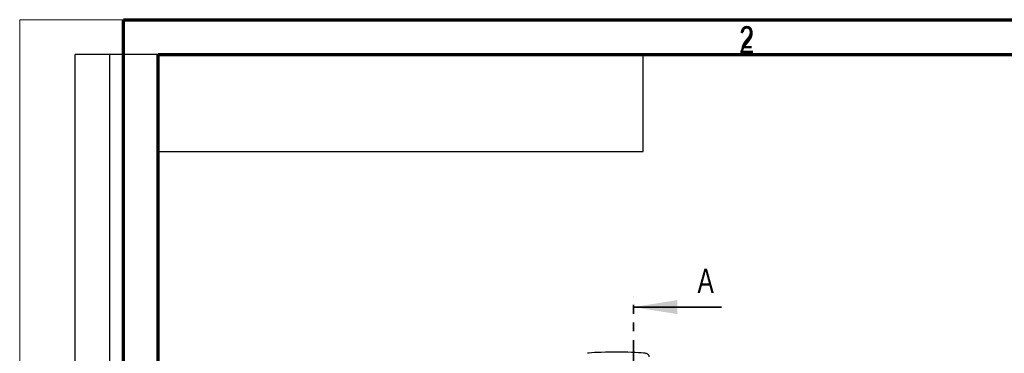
# Model space of a CAD drawing. Header units: millimetres. Extents: x 0 to 420, y 0 to 297.
# Tile 6 of 18: x 0 to 142, y 249 to 297. Entities that reach past the tile are written whole.
import ezdxf

# ---------------------------------------------------------------- set-up
doc = ezdxf.new("R2010")
doc.units = ezdxf.units.MM
doc.linetypes.add('PHANTOM', pattern=[12.7, 6.35, -1.27, 1.27, -1.27, 1.27, -1.27])
doc.layers.add('ОСЕВЫЕ', color=7, linetype='Continuous')
doc.styles.add('SLDTEXTSTYLE1', font='TXT', dxfattribs={"width": 0.75})

msp = doc.modelspace()

# ---------------------------------------------------------------- linework, layer by layer
at = {"color": 7, "linetype": 'Continuous', "lineweight": 70}
for p, q in [((15, 0), (15, 297)), ((15, 297), (420, 297)), ((20, 5), (20, 292)), ((20, 292), (415, 292))]:
    msp.add_line(p, q, dxfattribs=at)
at = {"color": 7, "linetype": 'Continuous', "lineweight": 25}
for p, q in [((8, 172), (8, 292)), ((20, 292), (8, 292)), ((8, 172), (8, 292)), ((13, 172), (13, 292)), ((13, 172), (13, 292)), ((20, 292), (20, 5)), ((415, 292), (20, 292)), ((20, 292), (20, 5)), ((90, 278), (90, 292)), ((20, 278), (90, 278))]:
    msp.add_line(p, q, dxfattribs=at)
at = {"color": 7, "linetype": 'PHANTOM', "lineweight": 35}
msp.add_line((88.6099, 244.4077), (88.6099, 257.1077), dxfattribs=at)
at = {"color": 7, "linetype": 'Continuous', "lineweight": 35}
msp.add_line((101.3099, 255.5202), (88.6099, 255.5202), dxfattribs=at)
at = {"color": 7, "linetype": 'Continuous', "lineweight": 25}
msp.add_ellipse((86.1099, 248.7945), major_axis=(4.2889, 0), ratio=0.05137247, start_param=0.41096947, end_param=2.85620848, dxfattribs=at)
msp.add_open_spline([(90.8963, 248.3227), (90.8863, 248.3871), (90.8676, 248.507), (90.7708, 248.6433), (90.6693, 248.7292), (90.5751, 248.7791), (90.4838, 248.8124), (90.3531, 248.8441), (90.2357, 248.865), (90.1148, 248.8774), (90.0976, 248.8792)], degree=3, knots=[0, 0, 0, 0, 0.10100822, 0.18815482, 0.27049575, 0.35883268, 0.46794604, 0.63009159, 0.94716514, 1, 1, 1, 1], dxfattribs=at)
at = {"color": 7, "linetype": 'Continuous', "lineweight": 35}
msp.add_solid([(88.6099, 255.5202), (94.9599, 254.5042), (94.9599, 256.5362)], dxfattribs=at)
at = {"layer": 'ОСЕВЫЕ', "lineweight": 18}
for q in [(420, 297), (0, 0)]:
    msp.add_line((0, 297), q, dxfattribs=at)

# ---------------------------------------------------------------- texts
at = {"color": 7, "linetype": 'Continuous', "lineweight": 0, "attachment_point": 2, "style": 'SLDTEXTSTYLE1'}
for insert, char_height in [((104.96, 296.0602), 3.9687), ((104.968, 296.019), 3.175)]:
    msp.add_mtext('2', dxfattribs=dict(at, insert=insert, char_height=char_height))
at = {"color": 7, "linetype": 'Continuous', "insert": (97.8571, 261.0761), "char_height": 3.5, "attachment_point": 1, "style": 'SLDTEXTSTYLE1'}
msp.add_mtext('A', dxfattribs=at)

doc.saveas('drawing.dxf')
